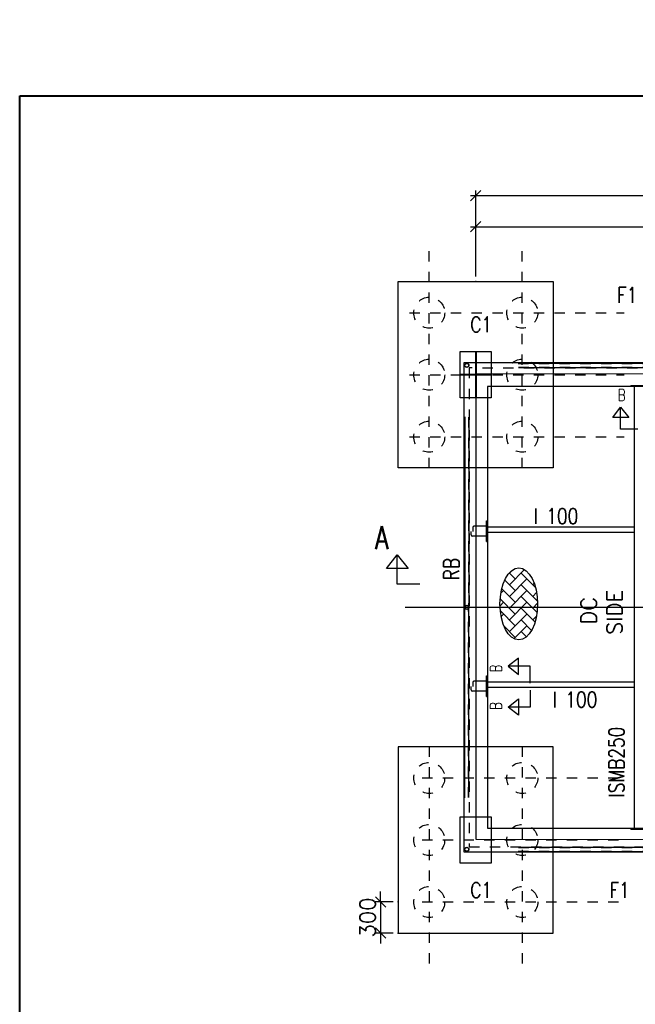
# Model space of a CAD drawing. Header units: inches. Extents: x 727810 to 1461440, y 2714588 to 5435005.
# Tile 34 of 233: x 728272.32 to 728278.28, y 2716086.1 to 2716095.62. Entities that reach past the tile are written whole.
import ezdxf

# ---------------------------------------------------------------- set-up
doc = ezdxf.new("R2010")
doc.units = ezdxf.units.IN
doc.header["$MEASUREMENT"] = 0
doc.linetypes.add('DIVIDEX2', pattern=[2.5, 1, -0.5, 0, -0.5, 0, -0.5])
doc.linetypes.add('HIDDEN', pattern=[0.375, 0.25, -0.125])
doc.layers.add('AM_5', color=3, linetype='Continuous', lineweight=15)
doc.layers.add('AM_8', color=1, linetype='Continuous', lineweight=15)
for name, color, linetype in [('DETAILS', 7, 'Continuous'), ('Inverter Room', 7, 'Continuous'), ('TEXT', 147, 'Continuous')]:
    doc.layers.add(name, color=color, linetype=linetype)
doc.styles.add('RANJAN', font='romans.shx', dxfattribs={"width": 0.75})
doc.styles.add('ROMANS', font='ROMANS.shx', dxfattribs={"height": 10})
doc.dimstyles.new('ROMANS$0', dxfattribs={"dimscale": 100, "dimtxt": 100, "dimasz": 1, "dimexe": 0.5, "dimexo": 0.5, "dimgap": 0.5, "dimtad": 1, "dimdec": 0, "dimrnd": 5, "dimdsep": 46, "dimtxsty": 'ROMANS', "dimblk": 'OBLIQUE', "dimcen": 1, "dimdle": 0.5, "dimclrd": 6, "dimclre": 6, "dimclrt": 3, "dimadec": 0, "dimazin": 0, "dimtfac": 1, "dimtdec": 0, "dimtix": 1, "dimtmove": 0, "dimatfit": 3, "dimldrblk": 'OBLIQUE', "dimfxl": 1, "dimtolj": 1, "dimtzin": 0, "dimarcsym": 0})

# ---------------------------------------------------------------- blocks, each defined once
blk = doc.blocks.new('_Oblique')
at = {"color": 0, "linetype": 'ByBlock', "lineweight": -2}
blk.add_line((-0.5, -0.5), (0.5, 0.5), dxfattribs=at)
blk = doc.blocks.new('*D66')
at = {"layer": 'Inverter Room', "color": 6, "lineweight": -2, "ltscale": 0.5, "transparency": 16777216}
for p, q in [((2052740.9, -2324181.5), (2052740.9, -2324081.5)), ((2052861.7, -2324181.5), (2052690.9, -2324181.5)), ((2052740.9, -2324181.5), (2052740.9, -2324481.5)), ((2052861.7, -2324481.5), (2052690.9, -2324481.5)), ((2052740.9, -2324481.5), (2052740.9, -2324581.5))]:
    blk.add_line(p, q, dxfattribs=at)
at = {"layer": 'Inverter Room', "color": 0, "ltscale": 0.5, "transparency": 16777216}
for p in [(2052911.7, -2324181.5), (2052740.9, -2324481.5), (2052911.7, -2324481.5)]:
    blk.add_point(p, dxfattribs=at)
at = {"layer": 'Inverter Room', "color": 6, "lineweight": -2, "ltscale": 0.5, "transparency": 16777216, "xscale": 100, "yscale": 100, "zscale": 100}
for p, rotation in [((2052740.9, -2324181.5), 270), ((2052740.9, -2324481.5), 90)]:
    blk.add_blockref('_Oblique', p, dxfattribs=dict(at, rotation=rotation))
at = {"layer": 'Inverter Room', "color": 3, "ltscale": 0.5, "transparency": 16777216, "insert": (2052615.9, -2324331.5), "char_height": 150, "attachment_point": 5, "rotation": 90, "style": 'ROMANS'}
blk.add_mtext('\\A1;300', dxfattribs=at)
blk = doc.blocks.new('*D67')
at = {"layer": 'Inverter Room', "color": 6, "lineweight": -2, "ltscale": 0.5, "transparency": 16777216}
for p, q in [((2062211.7, -2317350.2), (2053611.7, -2317350.2)), ((2053661.7, -2318131.5), (2053661.7, -2317300.2)), ((2062161.7, -2318131.5), (2062161.7, -2317300.2))]:
    blk.add_line(p, q, dxfattribs=at)
at = {"layer": 'Inverter Room', "color": 0, "ltscale": 0.5, "transparency": 16777216}
for p in [(2053661.7, -2317350.2), (2053661.7, -2318181.5), (2062161.7, -2318181.5)]:
    blk.add_point(p, dxfattribs=at)
at = {"layer": 'Inverter Room', "color": 6, "lineweight": -2, "ltscale": 0.5, "transparency": 16777216, "xscale": 100, "yscale": 100, "zscale": 100, "rotation": 180}
blk.add_blockref('_Oblique', (2053661.7, -2317350.2), dxfattribs=at)
at = {"layer": 'Inverter Room', "color": 6, "lineweight": -2, "ltscale": 0.5, "transparency": 16777216, "xscale": 100, "yscale": 100, "zscale": 100}
blk.add_blockref('_Oblique', (2062161.7, -2317350.2), dxfattribs=at)
at = {"layer": 'Inverter Room', "color": 3, "ltscale": 0.5, "transparency": 16777216, "insert": (2057911.7, -2317225.2), "char_height": 150, "attachment_point": 5, "style": 'ROMANS'}
blk.add_mtext('\\A1;8500', dxfattribs=at)
blk = doc.blocks.new('*D69')
at = {"layer": 'AM_5', "color": 6, "lineweight": -2, "transparency": 16777216}
for p, q in [((2053611.7, -2317649.7), (2057961.7, -2317649.7)), ((2053661.7, -2318131.5), (2053661.7, -2317599.7)), ((2057911.7, -2318131.5), (2057911.7, -2317599.7))]:
    blk.add_line(p, q, dxfattribs=at)
at = {"layer": 'Inverter Room', "color": 0, "transparency": 16777216}
for p in [(2057911.7, -2317649.7), (2053661.7, -2318181.5), (2057911.7, -2318181.5)]:
    blk.add_point(p, dxfattribs=at)
at = {"layer": 'AM_5', "color": 6, "lineweight": -2, "transparency": 16777216, "xscale": 100, "yscale": 100, "zscale": 100, "rotation": 180}
blk.add_blockref('_Oblique', (2053661.7, -2317649.7), dxfattribs=at)
at = {"layer": 'AM_5', "color": 6, "lineweight": -2, "transparency": 16777216, "xscale": 100, "yscale": 100, "zscale": 100}
blk.add_blockref('_Oblique', (2057911.7, -2317649.7), dxfattribs=at)
at = {"layer": 'AM_5', "color": 3, "transparency": 16777216, "insert": (2055786.7, -2317524.7), "char_height": 150, "attachment_point": 5, "style": 'ROMANS', "bg_fill": 3, "box_fill_scale": 1.25, "bg_fill_color": 256, "bg_fill_true_color": 13158600, "bg_fill_transparency": 0}
blk.add_mtext('\\A1;4250', dxfattribs=at)
blk = doc.blocks.new('dshshh')
at = {"layer": 'AM_8', "ltscale": 0.5}
h = blk.add_hatch(dxfattribs=at)
h.set_pattern_fill('AR-HBONE', color=256, scale=20, style=0)
h.set_pattern_definition([(45, (79715.245, 41647.834), (9e-15, 113.137085), [240, -80]), (135, (79771.81, 41704.4), (9e-15, 113.137085), [240, -80])])
edge = h.paths.add_edge_path()
edge.add_ellipse((2054078.4, -2321298.8), major_axis=(0, 348.6), ratio=0.521978, start_angle=191.45916, end_angle=459.29111)
edge.add_ellipse((2054078.4, -2321298.8), major_axis=(0, 348.6), ratio=0.521978, start_angle=99.29111, end_angle=191.45916)
at = {"layer": 'DETAILS', "linetype": 'DIVIDEX2', "ltscale": 0.5}
for p, q in [((2053211.7, -2319985.4), (2053211.7, -2317883.4)), ((2054111.7, -2319985.4), (2054111.7, -2317883.4)), ((2053022.3, -2318481.5), (2055098.3, -2318481.5)), ((2053022.3, -2319081.5), (2055098.3, -2319081.5)), ((2053022.3, -2319681.5), (2055098.3, -2319681.5)), ((2053211.7, -2322677.6), (2053211.7, -2324863.9)), ((2054111.7, -2322677.6), (2054111.7, -2324863.9)), ((2053143.9, -2322981.5), (2055098.3, -2322981.5)), ((2053143.9, -2323581.5), (2055098.3, -2323581.5)), ((2053143.9, -2324181.5), (2055098.3, -2324181.5))]:
    blk.add_line(p, q, dxfattribs=at)
at = {"layer": 'DETAILS', "ltscale": 0.5}
for p, q in [((2054075.3, -2318971.1), (2055575.3, -2318971.1)), ((2054075.3, -2319011.1), (2055575.3, -2319011.1)), ((2053555.3, -2319491.1), (2053555.3, -2321331.5)), ((2053595.3, -2319491.1), (2053595.3, -2321331.5)), ((2053776.7, -2320494.4), (2053776.7, -2320694.4)), ((2053555.3, -2323171.9), (2053555.3, -2321331.5)), ((2053595.3, -2323171.9), (2053595.3, -2321331.5)), ((2053776.7, -2321994.4), (2053776.7, -2322194.4)), ((2054075.3, -2323651.9), (2055575.3, -2323651.9)), ((2054075.3, -2323691.9), (2055575.3, -2323691.9))]:
    blk.add_line(p, q, dxfattribs=at)
for centre in [(2053575.3, -2318991.1), (2053575.3, -2321331.5), (2053575.3, -2323671.9)]:
    blk.add_circle(centre, 20, dxfattribs=at)
blk.add_ellipse((2054078.4, -2321298.8), major_axis=(0, 348.6), ratio=0.521978, dxfattribs=at)
at = {"layer": 'Inverter Room', "color": 8, "linetype": 'HIDDEN', "ltscale": 2}
for p, q in [((2054073.6, -2318973.2), (2055576.9, -2318973.2)), ((2054075.3, -2319009.1), (2055575.3, -2319009.1)), ((2053557.4, -2319489.5), (2053557.4, -2321322.6)), ((2053593.3, -2319491.1), (2053593.3, -2321322.8)), ((2053557.4, -2323173.6), (2053557.4, -2321340.4)), ((2053593.3, -2323171.9), (2053593.3, -2321340.2)), ((2054075.3, -2323653.9), (2055575.3, -2323653.9)), ((2054073.6, -2323689.8), (2055576.9, -2323689.8))]:
    blk.add_line(p, q, dxfattribs=at)
at = {"layer": 'Inverter Room', "color": 4, "ltscale": 0.5}
for p, q in [((2055161.7, -2319184.5), (2055161.7, -2319196.5)), ((2055199.2, -2323466.5), (2055199.2, -2319196.5)), ((2053764.7, -2320494.4), (2053776.7, -2320494.4)), ((2055191.2, -2320556.5), (2053777.2, -2320556.5)), ((2055191.2, -2320606.5), (2053777.2, -2320606.5)), ((2053764.7, -2320694.4), (2053776.7, -2320694.4)), ((2053764.7, -2321994.4), (2053776.7, -2321994.4)), ((2055191.2, -2322056.5), (2053777.2, -2322056.5)), ((2055191.2, -2322106.5), (2053777.2, -2322106.5)), ((2053764.7, -2322194.4), (2053776.7, -2322194.4)), ((2055161.7, -2323478.5), (2055161.7, -2323466.5))]:
    blk.add_line(p, q, dxfattribs=at)
at = {"layer": 'Inverter Room', "color": 2}
for p, q in [((2053618.4, -2320630.9), (2053618.4, -2320597)), ((2053633.5, -2320557.9), (2053633.5, -2320596.5)), ((2053761.7, -2320546.7), (2053644.7, -2320546.7)), ((2053764.7, -2320639.1), (2053764.7, -2320549.7)), ((2053761.7, -2320642.1), (2053629.7, -2320642.1)), ((2053618.4, -2322130.9), (2053618.4, -2322097)), ((2053633.5, -2322057.9), (2053633.5, -2322096.5)), ((2053761.7, -2322046.7), (2053644.7, -2322046.7)), ((2053764.7, -2322139.1), (2053764.7, -2322049.7)), ((2053761.7, -2322142.1), (2053629.7, -2322142.1))]:
    blk.add_line(p, q, dxfattribs=at)
at = {"layer": 'Inverter Room', "ltscale": 2}
for p, q in [((2063030.8, -2321331.5), (2052980.6, -2321331.5)), ((2055191.2, -2321331.5), (2053390.2, -2321331.5))]:
    blk.add_line(p, q, dxfattribs=at)
at = {"layer": 'Inverter Room', "color": 4, "ltscale": 0.5}
for points in [[(2054411.7, -2319981.5), (2052911.7, -2319981.5), (2052911.7, -2318181.5), (2054411.7, -2318181.5)], [(2053546.7, -2323696.5), (2062276.7, -2323696.5), (2062276.7, -2318966.5), (2053546.7, -2318966.5)], [(2053776.7, -2323466.5), (2062046.7, -2323466.5), (2062046.7, -2319196.5), (2053776.7, -2319196.5)], [(2054411.7, -2322681.5), (2052911.7, -2322681.5), (2052911.7, -2324481.5), (2054411.7, -2324481.5)]]:
    blk.add_lwpolyline(points, close=True, dxfattribs=at)
at = {"layer": 'Inverter Room', "ltscale": 3}
for points in [[(2053811.7, -2319306.5), (2053511.7, -2319306.5), (2053511.7, -2318856.5), (2053811.7, -2318856.5)], [(2053811.7, -2323806.5), (2053511.7, -2323806.5), (2053511.7, -2323356.5), (2053811.7, -2323356.5)]]:
    blk.add_lwpolyline(points, close=True, dxfattribs=at)
at = {"layer": 'Inverter Room', "color": 8, "linetype": 'HIDDEN', "ltscale": 2}
blk.add_lwpolyline([(2053596.7, -2323646.5), (2062226.7, -2323655.2), (2062226.7, -2319025.2), (2053596.7, -2319016.5)], close=True, dxfattribs=at)
at = {"layer": 'Inverter Room', "ltscale": 2}
blk.add_lwpolyline([(2053661.8, -2323573.8), (2062161.7, -2323581.5), (2062161.7, -2319081.5), (2053661.8, -2319073.8)], close=True, dxfattribs=at)
at = {"layer": 'Inverter Room', "color": 4, "ltscale": 0.5}
for points in [[(2055161.7, -2319184.5), (2055361.7, -2319184.5)], [(2053764.7, -2320694.4), (2053764.7, -2320494.4)], [(2053764.7, -2322194.4), (2053764.7, -2321994.4)], [(2055161.7, -2323478.5), (2055361.7, -2323478.5)]]:
    blk.add_lwpolyline(points, dxfattribs=at)
at = {"layer": 'Inverter Room', "color": 4, "linetype": 'Continuous'}
for points in [[(2055228.5, -2319609.7), (2055063.4, -2319609.7), (2055063.4, -2319395.7), (2055142.6, -2319496), (2054986.8, -2319496), (2055063.4, -2319395.7)], [(2053121.6, -2321107.4), (2052901.6, -2321107.4), (2052901.6, -2320822.1), (2053007.2, -2320955.9), (2052799.4, -2320955.9), (2052901.6, -2320822.1)], [(2054187.9, -2322065.6), (2054187.9, -2321900.5), (2053973.9, -2321900.5), (2054074.3, -2321979.7), (2054074.3, -2321823.9), (2053973.9, -2321900.5)], [(2054187.9, -2322132.1), (2054187.9, -2322297.1), (2053973.9, -2322297.1), (2054074.3, -2322218), (2054074.3, -2322373.8), (2053973.9, -2322297.1)]]:
    blk.add_lwpolyline(points, dxfattribs=at)
at = {"layer": 'Inverter Room', "color": 8, "linetype": 'HIDDEN', "ltscale": 2}
for centre, radius in [((2053211.7, -2318481.5), 150), ((2054111.7, -2318481.5), 150), ((2053211.7, -2319081.5), 150), ((2053575.3, -2318991.1), 18), ((2054111.7, -2319081.5), 150), ((2053211.7, -2319681.5), 150), ((2054111.7, -2319681.5), 150), ((2053575.3, -2321331.5), 18), ((2053211.7, -2322981.5), 150), ((2054111.7, -2322981.5), 150), ((2053211.7, -2323581.5), 150), ((2054111.7, -2323581.5), 150), ((2053575.3, -2323671.9), 18), ((2053211.7, -2324181.5), 150), ((2054111.7, -2324181.5), 150)]:
    blk.add_circle(centre, radius, dxfattribs=at)
at = {"layer": 'Inverter Room', "color": 2}
for centre, radius, start, end in [((2053644.7, -2320557.9), 11.2, 90, 180), ((2053761.7, -2320549.7), 3, 0, 90), ((2053629.7, -2320630.9), 11.2, 180, 270), ((2053761.7, -2320639.1), 3, 270, 0), ((2053629.7, -2322130.9), 11.2, 180, 270), ((2053644.7, -2322057.9), 11.2, 90, 180), ((2053761.7, -2322049.7), 3, 0, 90), ((2053761.7, -2322139.1), 3, 270, 0)]:
    blk.add_arc(centre, radius, start, end, dxfattribs=at)
at = {"layer": 'DETAILS', "color": 3, "style": 'ROMANS', "width": 0.8}
for p in [(2054221, -2320524), (2054405.7, -2322299)]:
    blk.add_text('I 100', height=150, dxfattribs=at).set_placement(p)
for s, p in [('RB', (2053500.8, -2321069.8)), ('ISMB250', (2055098.8, -2323170.7))]:
    blk.add_text(s, height=150, rotation=90, dxfattribs=at).set_placement(p)
at = {"layer": 'Inverter Room', "color": 3, "linetype": 'Continuous', "style": 'ROMANS', "width": 0.8}
for s, p in [('F1', (2055028.6, -2318386.2)), ('C1', (2053609.2, -2318671.2)), ('C1', (2053609.2, -2324141.8)), ('F1', (2054956.3, -2324141.8))]:
    blk.add_text(s, height=150, dxfattribs=at).set_placement(p)
at = {"layer": 'Inverter Room', "color": 2, "linetype": 'Continuous', "ltscale": 0.6, "style": 'RANJAN', "width": 0.75}
for s, height, p in [('B', 112.5, (2055036.2, -2319335)), ('A', 225, (2052688.3, -2320770.1))]:
    blk.add_text(s, height=height, dxfattribs=at).set_placement(p)
for p in [(2053913.3, -2321961.7), (2053913.3, -2322324.4)]:
    blk.add_text('B', height=112.5, rotation=90, dxfattribs=at).set_placement(p)
at = {"layer": 'Inverter Room', "color": 3, "linetype": 'Continuous', "insert": (2054679.6, -2321672.6), "char_height": 150, "attachment_point": 1, "rotation": 90, "style": 'ROMANS'}
blk.add_mtext_dynamic_manual_height_columns('\\pi173.70351;DC  \\P\\pi73.70351;SIDE', width=597.407, gutter_width=1, heights=[0], dxfattribs=at)
at = {"layer": 'Inverter Room', "ltscale": 0.5}
dim = blk.add_linear_dim(base=(2053661.7, -2317350.2), p1=(2062161.7, -2318181.5), p2=(2053661.7, -2318181.5), dimstyle='ROMANS$0', override={"dimtxt": 150, "dimfxl": 0.75, "dimarcsym": 1}, dxfattribs=at)
dim.commit()
dim.dimension.update_dxf_attribs({"geometry": '*D67', "text_midpoint": (2057911.7, -2317225.2)})
dim = blk.add_linear_dim(base=(2052740.9, -2324481.5), p1=(2052911.7, -2324181.5), p2=(2052911.7, -2324481.5), angle=90, dimstyle='ROMANS$0', override={"dimtxt": 150, "dimfxl": 0.75, "dimarcsym": 1}, dxfattribs=at)
dim.commit()
dim.dimension.update_dxf_attribs({"geometry": '*D66', "text_midpoint": (2052615.9, -2324331.5)})
at = {"layer": 'AM_5'}
dim = blk.add_linear_dim(base=(2057911.7, -2317649.7), p1=(2053661.7, -2318181.5), p2=(2057911.7, -2318181.5), dimstyle='ROMANS$0', override={"dimtxt": 150, "dimtfill": 1, "dimarcsym": 1}, dxfattribs=at)
dim.commit()
dim.dimension.update_dxf_attribs({"geometry": '*D69', "text_midpoint": (2055786.7, -2317524.7)})
blk = doc.blocks.new('A$C56E2447D')
at = {"layer": 'TEXT', "xscale": 0.000999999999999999, "yscale": 0.000999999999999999, "zscale": 0.000999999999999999}
blk.add_blockref('dshshh', (-2095.5823, 2314.0518, 0.148), dxfattribs=at)
blk.add_blockref('dshshh', (-2095.5823, 2305.7518, 0.148), dxfattribs=at)
at = {"color": 3, "lineweight": 40}
for p, q in [((-41.9206, -4.8047, 0.148), (-41.9206, -5.2547, 0.148)), ((-41.7706, -5.0297, 0.148), (-42.0706, -5.0297, 0.148))]:
    blk.add_line(p, q, dxfattribs=at)
blk.add_lwpolyline([(-46.3325, -2.3321), (-6.6868, -2.3321), (-6.6868, -29.3288), (-46.3325, -29.3288)], close=True, dxfattribs=at)

msp = doc.modelspace()

# ---------------------------------------------------------------- block references
msp.add_blockref('A$C56E2447D', (728318.65452, 2716097.2204))

doc.saveas('drawing.dxf')
